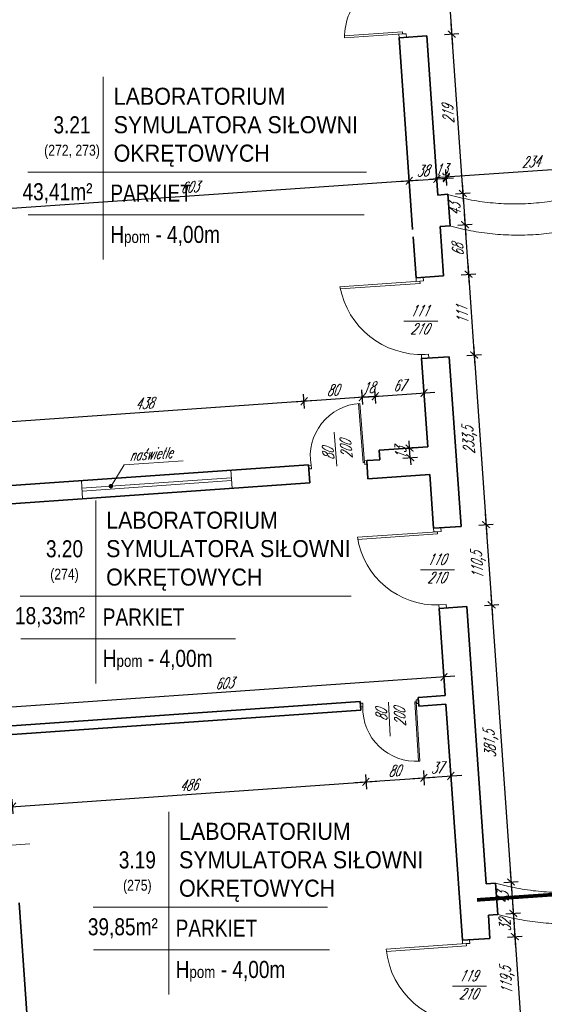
# Model space of a CAD drawing. Header units: millimetres. Extents: x 402 to 79005, y -7782 to 89952.
# Tile 30 of 256: x 22095 to 22815, y 14878 to 16229. Entities that reach past the tile are written whole.
import ezdxf

# ---------------------------------------------------------------- set-up
doc = ezdxf.new("R2010")
doc.units = ezdxf.units.MM
doc.header["$LTSCALE"] = 10
doc.linetypes.add('ACAD_ISO12W100', pattern=[21, 12, -3, 0, -3, 0, -3])
doc.linetypes.add('DASHED', pattern=[19.05, 12.7, -6.35])
doc.layers.get('0').update_dxf_attribs({"lineweight": 0})
doc.layers.get('Defpoints').update_dxf_attribs({"color": 253})
for name, color, linetype, lineweight in [('01 parter - ściany', 253, 'Continuous', 35), ('03-01_okna', 253, 'Continuous', 15), ('03_drzwi', 253, 'Continuous', 15), ('04-2_nad', 253, 'DASHED', 5), ('05-01_wymiary', 253, 'Continuous', 5), ('05-03_opis', 253, 'Continuous', 5)]:
    doc.layers.add(name, color=color, linetype=linetype, lineweight=lineweight)
doc.styles.add('ariel', font='ARIAL.TTF', dxfattribs={"width": 0.8})
doc.styles.add('ariel_wym', font='simplex.shx', dxfattribs={"width": 0.65, "oblique": 25})
doc.dimstyles.new('ariel 50', dxfattribs={"dimtxt": 15, "dimasz": 10, "dimexe": 10, "dimexo": 0, "dimgap": 5, "dimtad": 1, "dimdec": 1, "dimrnd": 0.5, "dimtxsty": 'ariel_wym', "dimblk": 'ARCHTICK', "dimcen": 2.5, "dimdle": 15, "dimazin": 0, "dimtfac": 1, "dimtdec": 1, "dimtix": 1, "dimtmove": 0, "dimatfit": 3, "dimldrblk": 'DOT', "dimfxl": 0, "dimarcsym": 0})
doc.dimstyles.new('ariel 50 wnętrze', dxfattribs={"dimtxt": 15, "dimasz": 10, "dimexe": 10, "dimexo": 0, "dimgap": 5, "dimtad": 1, "dimdec": 1, "dimrnd": 0.5, "dimtxsty": 'ariel_wym', "dimblk": 'ARCHTICK', "dimcen": 2.5, "dimdle": 15, "dimazin": 0, "dimtfac": 1, "dimtdec": 1, "dimtix": 1, "dimtmove": 0, "dimatfit": 3, "dimldrblk": 'DOT', "dimfxl": 0, "dimarcsym": 0})

# ---------------------------------------------------------------- blocks, each defined once
blk = doc.blocks.new('_ArchTick')
at = {"color": 0, "linetype": 'ByBlock', "const_width": 0.15}
blk.add_lwpolyline([(-0.5, -0.5), (0.5, 0.5)], dxfattribs=at)
blk = doc.blocks.new('*D3275')
at = {"layer": '05-01_wymiary', "color": 0, "lineweight": -2}
for p, q in [((21786.2, 14769.2), (21769.5, 15009.2)), ((21810.4, 14997), (21760.5, 14993.5)), ((21825.1, 14787), (21775.2, 14783.5))]:
    blk.add_line(p, q, dxfattribs=at)
at = {"layer": 'Defpoints', "color": 0, "lineweight": 0}
for p in [(22094.1, 15016.8), (21770.5, 14994.2), (22108.8, 14806.8)]:
    blk.add_point(p, dxfattribs=at)
at = {"layer": '05-01_wymiary', "color": 0, "lineweight": -2, "xscale": 10, "yscale": 10, "zscale": 10}
for p, rotation in [((21770.5, 14994.2), 94.0000000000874), ((21785.2, 14784.2), 274.0000000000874)]:
    blk.add_blockref('_ArchTick', p, dxfattribs=dict(at, rotation=rotation))
at = {"layer": '05-01_wymiary', "color": 0, "insert": (21764, 14888.2), "char_height": 15, "attachment_point": 5, "rotation": 94, "style": 'ariel_wym'}
blk.add_mtext('210,5', dxfattribs=at)
blk = doc.blocks.new('_Dot')
at = {"color": 0, "linetype": 'ByBlock', "lineweight": -2}
blk.add_line((-0.5, 0), (-1, 0), dxfattribs=at)
at = {"color": 0, "linetype": 'ByBlock', "const_width": 0.5}
blk.add_lwpolyline([(-0.25, 0, 1), (0.25, 0, 1)], format="xyb", close=True, dxfattribs=at)
blk = doc.blocks.new('*D3311')
at = {"layer": '05-01_wymiary', "color": 0, "lineweight": -2}
for p, q in [((21703.5, 15236.5), (21751.6, 14547.3)), ((21744.4, 15224.3), (21694.5, 15220.8)), ((21790.5, 14565), (21740.6, 14561.5))]:
    blk.add_line(p, q, dxfattribs=at)
at = {"layer": 'Defpoints', "color": 0, "lineweight": 0}
for p in [(22077.9, 15247.6), (22124, 14588.4), (21750.6, 14562.2)]:
    blk.add_point(p, dxfattribs=at)
at = {"layer": '05-01_wymiary', "color": 0, "lineweight": -2, "xscale": 10, "yscale": 10, "zscale": 10}
for p, rotation in [((21704.5, 15221.5), 94.00000000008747), ((21750.6, 14562.2), 274.0000000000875)]:
    blk.add_blockref('_ArchTick', p, dxfattribs=dict(at, rotation=rotation))
at = {"layer": '05-01_wymiary', "color": 0, "insert": (21715.1, 14891), "char_height": 15, "attachment_point": 5, "rotation": 94, "style": 'ariel_wym'}
blk.add_mtext('661', dxfattribs=at)
blk = doc.blocks.new('*D3316')
at = {"layer": '05-01_wymiary', "color": 0, "lineweight": -2}
for p, q in [((21752.5, 13818.9), (21443.2, 18240.8)), ((21484.2, 18228.6), (21434.3, 18225.1)), ((21791.3, 13836.7), (21741.4, 13833.2))]:
    blk.add_line(p, q, dxfattribs=at)
at = {"layer": 'Defpoints', "color": 0, "lineweight": 0}
for p in [(21816.7, 18251.8), (21444.3, 18225.8), (22198.6, 13865.1)]:
    blk.add_point(p, dxfattribs=at)
at = {"layer": '05-01_wymiary', "color": 0, "lineweight": -2, "xscale": 10, "yscale": 10, "zscale": 10}
for p, rotation in [((21444.3, 18225.8), 94.00000000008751), ((21751.4, 13833.9), 274.0000000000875)]:
    blk.add_blockref('_ArchTick', p, dxfattribs=dict(at, rotation=rotation))
at = {"layer": '05-01_wymiary', "color": 0, "insert": (21584, 16028.9), "char_height": 15, "attachment_point": 5, "rotation": 94, "style": 'ariel_wym'}
blk.add_mtext('4402,5', dxfattribs=at)
blk = doc.blocks.new('*D3349')
at = {"layer": '05-01_wymiary', "color": 0, "lineweight": -2}
for p, q in [((22676.5, 16367.9), (22688.6, 16194.6)), ((22667.6, 16352.3), (22687.5, 16353.7)), ((22677.6, 16208.8), (22697.5, 16210.2))]:
    blk.add_line(p, q, dxfattribs=at)
at = {"layer": 'Defpoints', "color": 0, "lineweight": 0}
for p in [(22643.4, 16350.6), (22653.4, 16207.1), (22687.6, 16209.5)]:
    blk.add_point(p, dxfattribs=at)
at = {"layer": '05-01_wymiary', "color": 0, "lineweight": -2, "xscale": 10, "yscale": 10, "zscale": 10}
for p, rotation in [((22677.5, 16353), 94.00000000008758), ((22687.6, 16209.5), 274.0000000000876)]:
    blk.add_blockref('_ArchTick', p, dxfattribs=dict(at, rotation=rotation))
at = {"layer": '05-01_wymiary', "color": 0, "insert": (22670.1, 16280.4), "char_height": 15, "attachment_point": 5, "rotation": 94, "style": 'ariel_wym'}
blk.add_mtext('144', dxfattribs=at)
blk = doc.blocks.new('*D3350')
at = {"layer": '05-01_wymiary', "color": 0, "lineweight": -2}
for p, q in [((22686.5, 16224.5), (22703.9, 15975.9)), ((22677.6, 16208.8), (22697.5, 16210.2)), ((22692.9, 15990.1), (22712.8, 15991.5))]:
    blk.add_line(p, q, dxfattribs=at)
at = {"layer": 'Defpoints', "color": 0, "lineweight": 0}
for p in [(22653.4, 16207.1), (22702.8, 15990.8), (22682.3, 15989.4)]:
    blk.add_point(p, dxfattribs=at)
at = {"layer": '05-01_wymiary', "color": 0, "lineweight": -2, "xscale": 10, "yscale": 10, "zscale": 10}
for p, rotation in [((22687.6, 16209.5), 94.00000000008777), ((22702.8, 15990.8), 274.0000000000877)]:
    blk.add_blockref('_ArchTick', p, dxfattribs=dict(at, rotation=rotation))
at = {"layer": '05-01_wymiary', "color": 0, "insert": (22682.7, 16099.3), "char_height": 15, "attachment_point": 5, "rotation": 94, "style": 'ariel_wym'}
blk.add_mtext('219', dxfattribs=at)
blk = doc.blocks.new('*D3351')
at = {"layer": '05-01_wymiary', "color": 0, "lineweight": -2}
for p, q in [((22701.8, 16005.8), (22706.9, 15932.9)), ((22692.9, 15990.1), (22712.8, 15991.5)), ((22695.9, 15947.2), (22715.8, 15948.6))]:
    blk.add_line(p, q, dxfattribs=at)
at = {"layer": 'Defpoints', "color": 0, "lineweight": 0}
for p in [(22682.3, 15989.4), (22685.2, 15946.4), (22705.9, 15947.9)]:
    blk.add_point(p, dxfattribs=at)
at = {"layer": '05-01_wymiary', "color": 0, "lineweight": -2, "xscale": 10, "yscale": 10, "zscale": 10}
for p, rotation in [((22702.8, 15990.8), 94.00000000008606), ((22705.9, 15947.9), 274.0000000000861)]:
    blk.add_blockref('_ArchTick', p, dxfattribs=dict(at, rotation=rotation))
at = {"layer": '05-01_wymiary', "color": 0, "insert": (22691.9, 15968.5), "char_height": 15, "attachment_point": 5, "rotation": 94, "style": 'ariel_wym'}
blk.add_mtext('43', dxfattribs=at)
blk = doc.blocks.new('*D3352')
at = {"layer": '05-01_wymiary', "color": 0, "lineweight": -2}
for p, q in [((22704.8, 15962.8), (22711.7, 15865.1)), ((22695.9, 15947.2), (22715.8, 15948.6)), ((22700.6, 15879.3), (22720.6, 15880.7))]:
    blk.add_line(p, q, dxfattribs=at)
at = {"layer": 'Defpoints', "color": 0, "lineweight": 0}
for p in [(22685.2, 15946.4), (22676.4, 15877.6), (22710.6, 15880)]:
    blk.add_point(p, dxfattribs=at)
at = {"layer": '05-01_wymiary', "color": 0, "lineweight": -2, "xscale": 10, "yscale": 10, "zscale": 10}
for p, rotation in [((22705.9, 15947.9), 94.00000000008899), ((22710.6, 15880), 274.000000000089)]:
    blk.add_blockref('_ArchTick', p, dxfattribs=dict(at, rotation=rotation))
at = {"layer": '05-01_wymiary', "color": 0, "insert": (22695.8, 15913.1), "char_height": 15, "attachment_point": 5, "rotation": 94, "style": 'ariel_wym'}
blk.add_mtext('68', dxfattribs=at)
blk = doc.blocks.new('*D3353')
at = {"layer": '05-01_wymiary', "color": 0, "lineweight": -2}
for p, q in [((22709.6, 15895), (22719.4, 15754.1)), ((22700.6, 15879.3), (22720.6, 15880.7)), ((22708.4, 15768.4), (22728.3, 15769.8))]:
    blk.add_line(p, q, dxfattribs=at)
at = {"layer": 'Defpoints', "color": 0, "lineweight": 0}
for p in [(22676.4, 15877.6), (22684.2, 15766.7), (22718.4, 15769.1)]:
    blk.add_point(p, dxfattribs=at)
at = {"layer": '05-01_wymiary', "color": 0, "lineweight": -2, "xscale": 10, "yscale": 10, "zscale": 10}
for p, rotation in [((22710.6, 15880), 94.00000000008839), ((22718.4, 15769.1), 274.0000000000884)]:
    blk.add_blockref('_ArchTick', p, dxfattribs=dict(at, rotation=rotation))
at = {"layer": '05-01_wymiary', "color": 0, "insert": (22702, 15823.7), "char_height": 15, "attachment_point": 5, "rotation": 94, "style": 'ariel_wym'}
blk.add_mtext('111', dxfattribs=at)
blk = doc.blocks.new('*D3354')
at = {"layer": '05-01_wymiary', "color": 0, "lineweight": -2}
for p, q in [((22717.3, 15784.1), (22735.7, 15521.2)), ((22708.4, 15768.4), (22728.3, 15769.8)), ((22724.7, 15535.5), (22744.6, 15536.9))]:
    blk.add_line(p, q, dxfattribs=at)
at = {"layer": 'Defpoints', "color": 0, "lineweight": 0}
for p in [(22684.2, 15766.7), (22700.5, 15533.8), (22734.6, 15536.2)]:
    blk.add_point(p, dxfattribs=at)
at = {"layer": '05-01_wymiary', "color": 0, "lineweight": -2, "xscale": 10, "yscale": 10, "zscale": 10}
for p, rotation in [((22718.4, 15769.1), 94.00000000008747), ((22734.6, 15536.2), 274.0000000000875)]:
    blk.add_blockref('_ArchTick', p, dxfattribs=dict(at, rotation=rotation))
at = {"layer": '05-01_wymiary', "color": 0, "insert": (22712.6, 15651.7), "char_height": 15, "attachment_point": 5, "rotation": 94, "style": 'ariel_wym'}
blk.add_mtext('233,5', dxfattribs=at)
blk = doc.blocks.new('*D3355')
at = {"layer": '05-01_wymiary', "color": 0, "lineweight": -2}
for p, q in [((22733.6, 15551.1), (22743.4, 15411.1)), ((22724.7, 15535.5), (22744.6, 15536.9)), ((22732.4, 15425.3), (22752.3, 15426.7))]:
    blk.add_line(p, q, dxfattribs=at)
at = {"layer": 'Defpoints', "color": 0, "lineweight": 0}
for p in [(22700.5, 15533.8), (22708.2, 15423.6), (22742.3, 15426)]:
    blk.add_point(p, dxfattribs=at)
at = {"layer": '05-01_wymiary', "color": 0, "lineweight": -2, "xscale": 10, "yscale": 10, "zscale": 10}
for p, rotation in [((22734.6, 15536.2), 94.00000000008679), ((22742.3, 15426), 274.0000000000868)]:
    blk.add_blockref('_ArchTick', p, dxfattribs=dict(at, rotation=rotation))
at = {"layer": '05-01_wymiary', "color": 0, "insert": (22724.6, 15480.1), "char_height": 15, "attachment_point": 5, "rotation": 94, "style": 'ariel_wym'}
blk.add_mtext('110,5', dxfattribs=at)
blk = doc.blocks.new('*D3356')
at = {"layer": '05-01_wymiary', "color": 0, "lineweight": -2}
for p, q in [((22741.3, 15441), (22770, 15030.6)), ((22732.4, 15425.3), (22752.3, 15426.7)), ((22759, 15044.9), (22778.9, 15046.3))]:
    blk.add_line(p, q, dxfattribs=at)
at = {"layer": 'Defpoints', "color": 0, "lineweight": 0}
for p in [(22708.2, 15423.6), (22747.8, 15044.1), (22768.9, 15045.6)]:
    blk.add_point(p, dxfattribs=at)
at = {"layer": '05-01_wymiary', "color": 0, "lineweight": -2, "xscale": 10, "yscale": 10, "zscale": 10}
for p, rotation in [((22742.3, 15426), 94.00000000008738), ((22768.9, 15045.6), 274.0000000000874)]:
    blk.add_blockref('_ArchTick', p, dxfattribs=dict(at, rotation=rotation))
at = {"layer": '05-01_wymiary', "color": 0, "insert": (22741.8, 15234.8), "char_height": 15, "attachment_point": 5, "rotation": 94, "style": 'ariel_wym'}
blk.add_mtext('381,5', dxfattribs=at)
blk = doc.blocks.new('*D3357')
at = {"layer": '05-01_wymiary', "color": 0, "lineweight": -2}
for p, q in [((22767.9, 15060.5), (22773, 14987.6)), ((22759, 15044.9), (22778.9, 15046.3)), ((22762, 15001.9), (22781.9, 15003.3))]:
    blk.add_line(p, q, dxfattribs=at)
at = {"layer": 'Defpoints', "color": 0, "lineweight": 0}
for p in [(22747.8, 15044.1), (22750.8, 15001.1), (22772, 15002.6)]:
    blk.add_point(p, dxfattribs=at)
at = {"layer": '05-01_wymiary', "color": 0, "lineweight": -2, "xscale": 10, "yscale": 10, "zscale": 10}
for p, rotation in [((22768.9, 15045.6), 94.00000000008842), ((22772, 15002.6), 274.0000000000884)]:
    blk.add_blockref('_ArchTick', p, dxfattribs=dict(at, rotation=rotation))
at = {"layer": '05-01_wymiary', "color": 0, "insert": (22758, 15023.2), "char_height": 15, "attachment_point": 5, "rotation": 94, "style": 'ariel_wym'}
blk.add_mtext('43', dxfattribs=at)
blk = doc.blocks.new('*D3358')
at = {"layer": '05-01_wymiary', "color": 0, "lineweight": -2}
for p, q in [((22770.9, 15017.5), (22775.2, 14955.7)), ((22762, 15001.9), (22781.9, 15003.3)), ((22764.2, 14969.9), (22784.2, 14971.3))]:
    blk.add_line(p, q, dxfattribs=at)
at = {"layer": 'Defpoints', "color": 0, "lineweight": 0}
for p in [(22750.8, 15001.1), (22740, 14968.2), (22774.2, 14970.6)]:
    blk.add_point(p, dxfattribs=at)
at = {"layer": '05-01_wymiary', "color": 0, "lineweight": -2, "xscale": 10, "yscale": 10, "zscale": 10}
for p, rotation in [((22772, 15002.6), 94.0000000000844), ((22774.2, 14970.6), 274.0000000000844)]:
    blk.add_blockref('_ArchTick', p, dxfattribs=dict(at, rotation=rotation))
at = {"layer": '05-01_wymiary', "color": 0, "insert": (22760.6, 14985.7), "char_height": 15, "attachment_point": 5, "rotation": 94, "style": 'ariel_wym'}
blk.add_mtext('32', dxfattribs=at)
blk = doc.blocks.new('*D3359')
at = {"layer": '05-01_wymiary', "color": 0, "lineweight": -2}
for p, q in [((22773.1, 14985.6), (22783.6, 14836.5)), ((22764.2, 14969.9), (22784.2, 14971.3)), ((22772.5, 14850.7), (22792.5, 14852.1))]:
    blk.add_line(p, q, dxfattribs=at)
at = {"layer": 'Defpoints', "color": 0, "lineweight": 0}
for p in [(22740, 14968.2), (22748.4, 14849), (22782.5, 14851.4)]:
    blk.add_point(p, dxfattribs=at)
at = {"layer": '05-01_wymiary', "color": 0, "lineweight": -2, "xscale": 10, "yscale": 10, "zscale": 10}
for p, rotation in [((22774.2, 14970.6), 94.00000000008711), ((22782.5, 14851.4), 274.0000000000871)]:
    blk.add_blockref('_ArchTick', p, dxfattribs=dict(at, rotation=rotation))
at = {"layer": '05-01_wymiary', "color": 0, "insert": (22764.5, 14910.1), "char_height": 15, "attachment_point": 5, "rotation": 94, "style": 'ariel_wym'}
blk.add_mtext('119,5', dxfattribs=at)
blk = doc.blocks.new('*D3361')
at = {"layer": '05-01_wymiary', "color": 0, "lineweight": -2}
for p, q in [((22583.4, 15702.4), (22582, 15722.3)), ((22650.3, 15707.1), (22648.9, 15727)), ((22567.8, 15711.3), (22664.5, 15718.1))]:
    blk.add_line(p, q, dxfattribs=at)
at = {"layer": 'Defpoints', "color": 0, "lineweight": 0}
for p in [(22649.6, 15717), (22654.8, 15642.9), (22588.8, 15625.3)]:
    blk.add_point(p, dxfattribs=at)
at = {"layer": '05-01_wymiary', "color": 0, "lineweight": -2, "xscale": 10, "yscale": 10, "zscale": 10}
for p, rotation in [((22649.6, 15717), 3.999999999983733), ((22582.7, 15712.4), 183.9999999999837)]:
    blk.add_blockref('_ArchTick', p, dxfattribs=dict(at, rotation=rotation))
at = {"layer": '05-01_wymiary', "color": 0, "insert": (22615.3, 15727.2), "char_height": 15, "attachment_point": 5, "rotation": 4, "style": 'ariel_wym'}
blk.add_mtext('67', dxfattribs=at)
blk = doc.blocks.new('*D3362')
at = {"layer": '05-01_wymiary', "color": 0, "lineweight": -2}
for p, q in [((22639.6, 15641.9), (22619.7, 15640.5)), ((22629.7, 15641.2), (22629, 15651.2)), ((22630.6, 15628.2), (22629.7, 15641.2)), ((22620.6, 15627.5), (22640.6, 15628.9)), ((22630.6, 15628.2), (22631.3, 15618.2))]:
    blk.add_line(p, q, dxfattribs=at)
at = {"layer": 'Defpoints', "color": 0, "lineweight": 0}
for p in [(22629.7, 15641.2), (22654.8, 15642.9), (22611.4, 15626.9)]:
    blk.add_point(p, dxfattribs=at)
at = {"layer": '05-01_wymiary', "color": 0, "lineweight": -2, "xscale": 10, "yscale": 10, "zscale": 10}
for p, rotation in [((22629.7, 15641.2), 274.0000000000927), ((22630.6, 15628.2), 94.00000000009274)]:
    blk.add_blockref('_ArchTick', p, dxfattribs=dict(at, rotation=rotation))
at = {"layer": '05-01_wymiary', "color": 0, "insert": (22617.7, 15633.8), "char_height": 15, "attachment_point": 5, "rotation": 94, "style": 'ariel_wym'}
blk.add_mtext('13', dxfattribs=at)
blk = doc.blocks.new('*D3363')
at = {"layer": '05-01_wymiary', "color": 0, "lineweight": -2}
for p, q in [((22667.8, 16000.8), (22666.4, 16020.7)), ((22680.9, 16001.7), (22679.5, 16021.6)), ((22667.1, 16010.8), (22657.2, 16010.1)), ((22667.1, 16010.8), (22680.2, 16011.7)), ((22680.2, 16011.7), (22690.2, 16012.4))]:
    blk.add_line(p, q, dxfattribs=at)
at = {"layer": 'Defpoints', "color": 0, "lineweight": 0}
for p in [(22680.2, 16011.7), (22668.7, 15988.7), (22681.8, 15989.3)]:
    blk.add_point(p, dxfattribs=at)
at = {"layer": '05-01_wymiary', "color": 0, "lineweight": -2, "xscale": 10, "yscale": 10, "zscale": 10}
for p, rotation in [((22680.2, 16011.7), 183.9999999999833), ((22667.1, 16010.8), 3.999999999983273)]:
    blk.add_blockref('_ArchTick', p, dxfattribs=dict(at, rotation=rotation))
at = {"layer": '05-01_wymiary', "color": 0, "insert": (22672.8, 16023.7), "char_height": 15, "attachment_point": 5, "rotation": 4, "style": 'ariel_wym'}
blk.add_mtext('13', dxfattribs=at)
blk = doc.blocks.new('*D3364')
at = {"layer": '05-01_wymiary', "color": 0, "lineweight": -2}
for p, q in [((22665.1, 16012.6), (22928.4, 16031)), ((22914.1, 16020), (22912.7, 16040)), ((22680.8, 16003.7), (22679.4, 16023.6))]:
    blk.add_line(p, q, dxfattribs=at)
at = {"layer": 'Defpoints', "color": 0, "lineweight": 0}
for p in [(22913.4, 16030), (22914.9, 16007.9), (22681.8, 15989.3)]:
    blk.add_point(p, dxfattribs=at)
at = {"layer": '05-01_wymiary', "color": 0, "lineweight": -2, "xscale": 10, "yscale": 10, "zscale": 10}
for p, rotation in [((22913.4, 16030), 3.999999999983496), ((22680.1, 16013.7), 183.9999999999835)]:
    blk.add_blockref('_ArchTick', p, dxfattribs=dict(at, rotation=rotation))
at = {"layer": '05-01_wymiary', "color": 0, "insert": (22795.9, 16034.3), "char_height": 15, "attachment_point": 5, "rotation": 4, "style": 'ariel_wym'}
blk.add_mtext('234', dxfattribs=at)
blk = doc.blocks.new('*D2605')
at = {"layer": '05-01_wymiary', "color": 0, "lineweight": -2}
for p, q in [((22691.8, 15328.1), (22060.4, 15283.9)), ((22677.5, 15317), (22676.2, 15337)), ((22076, 15275), (22074.6, 15294.9))]:
    blk.add_line(p, q, dxfattribs=at)
at = {"layer": 'Defpoints', "color": 0, "lineweight": 0}
for p in [(22678.6, 15301.7), (22075.3, 15285), (22077.1, 15259.6)]:
    blk.add_point(p, dxfattribs=at)
at = {"layer": '05-01_wymiary', "color": 0, "lineweight": -2, "xscale": 10, "yscale": 10, "zscale": 10}
for p, rotation in [((22676.9, 15327), 3.999999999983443), ((22075.3, 15285), 183.9999999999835)]:
    blk.add_blockref('_ArchTick', p, dxfattribs=dict(at, rotation=rotation))
at = {"layer": '05-01_wymiary', "color": 0, "insert": (22375.2, 15318.5), "char_height": 15, "attachment_point": 5, "rotation": 4, "style": 'ariel_wym'}
blk.add_mtext('603', dxfattribs=at)
blk = doc.blocks.new('*D2606')
at = {"layer": '05-01_wymiary', "color": 0, "lineweight": -2}
for p, q in [((22629.9, 15998.1), (22628.5, 16018.1)), ((22644.2, 16009.1), (22012.7, 15965)), ((22028.4, 15956.1), (22027, 15976))]:
    blk.add_line(p, q, dxfattribs=at)
at = {"layer": 'Defpoints', "color": 0, "lineweight": 0}
for p in [(22027.7, 15966), (22633.9, 15941.2), (22032.4, 15899.2)]:
    blk.add_point(p, dxfattribs=at)
at = {"layer": '05-01_wymiary', "color": 0, "lineweight": -2, "xscale": 10, "yscale": 10, "zscale": 10}
for p, rotation in [((22629.2, 16008.1), 3.999999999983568), ((22027.7, 15966), 183.9999999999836)]:
    blk.add_blockref('_ArchTick', p, dxfattribs=dict(at, rotation=rotation))
at = {"layer": '05-01_wymiary', "color": 0, "insert": (22327.6, 15999.5), "char_height": 15, "attachment_point": 5, "rotation": 4, "style": 'ariel_wym'}
blk.add_mtext('603', dxfattribs=at)
blk = doc.blocks.new('*D2607')
at = {"layer": '05-01_wymiary', "color": 0, "lineweight": -2}
for p, q in [((22629.9, 15998.1), (22628.5, 16018.1)), ((22667.8, 16000.8), (22666.4, 16020.7)), ((22614.3, 16007.1), (22682.1, 16011.8))]:
    blk.add_line(p, q, dxfattribs=at)
at = {"layer": 'Defpoints', "color": 0, "lineweight": 0}
for p in [(22667.1, 16010.8), (22668.7, 15988.7), (22633.9, 15941.2)]:
    blk.add_point(p, dxfattribs=at)
at = {"layer": '05-01_wymiary', "color": 0, "lineweight": -2, "xscale": 10, "yscale": 10, "zscale": 10}
for p, rotation in [((22629.2, 16008.1), 183.9999999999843), ((22667.1, 16010.8), 3.999999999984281)]:
    blk.add_blockref('_ArchTick', p, dxfattribs=dict(at, rotation=rotation))
at = {"layer": '05-01_wymiary', "color": 0, "insert": (22647.3, 16021.9), "char_height": 15, "attachment_point": 5, "rotation": 4, "style": 'ariel_wym'}
blk.add_mtext('38', dxfattribs=at)
blk = doc.blocks.new('*D3073')
at = {"layer": '05-01_wymiary', "color": 0, "lineweight": -2}
for p, q in [((22565.5, 15701.1), (22564.1, 15721.1)), ((22579.8, 15712.2), (22470, 15704.5)), ((22485.7, 15695.6), (22484.3, 15715.5))]:
    blk.add_line(p, q, dxfattribs=at)
at = {"layer": 'Defpoints', "color": 0, "lineweight": 0}
for p in [(22485, 15705.5), (22491.1, 15618.5), (22570.9, 15624.1)]:
    blk.add_point(p, dxfattribs=at)
at = {"layer": '05-01_wymiary', "color": 0, "lineweight": -2, "xscale": 10, "yscale": 10, "zscale": 10}
for p, rotation in [((22485, 15705.5), 184.000000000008), ((22564.8, 15711.1), 4.000000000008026)]:
    blk.add_blockref('_ArchTick', p, dxfattribs=dict(at, rotation=rotation))
at = {"layer": '05-01_wymiary', "color": 0, "insert": (22524, 15720.8), "char_height": 15, "attachment_point": 5, "rotation": 4, "style": 'ariel_wym'}
blk.add_mtext('80', dxfattribs=at)
blk = doc.blocks.new('*D3074')
at = {"layer": '05-01_wymiary', "color": 0, "lineweight": -2}
for p, q in [((22564.8, 15711.1), (22564.1, 15721.1)), ((22582.7, 15712.4), (22582, 15722.3)), ((22564.8, 15711.1), (22554.8, 15710.4)), ((22564.8, 15711.1), (22582.7, 15712.4)), ((22582.7, 15712.4), (22592.7, 15713.1))]:
    blk.add_line(p, q, dxfattribs=at)
at = {"layer": 'Defpoints', "color": 0, "lineweight": 0}
for p in [(22564.8, 15711.1), (22582.7, 15712.4), (22582.7, 15712.4)]:
    blk.add_point(p, dxfattribs=at)
at = {"layer": '05-01_wymiary', "color": 0, "lineweight": -2, "xscale": 10, "yscale": 10, "zscale": 10}
for p, rotation in [((22564.8, 15711.1), 3.999999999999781), ((22582.7, 15712.4), 183.9999999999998)]:
    blk.add_blockref('_ArchTick', p, dxfattribs=dict(at, rotation=rotation))
at = {"layer": '05-01_wymiary', "color": 0, "insert": (22572.9, 15724.2), "char_height": 15, "attachment_point": 5, "rotation": 4, "style": 'ariel_wym'}
blk.add_mtext('18', dxfattribs=at)
blk = doc.blocks.new('*D3075')
at = {"layer": '05-01_wymiary', "color": 0, "lineweight": -2}
for p, q in [((22500, 15706.6), (22033.1, 15673.9)), ((22485.7, 15695.6), (22484.3, 15715.5)), ((22048.7, 15665), (22047.3, 15685))]:
    blk.add_line(p, q, dxfattribs=at)
at = {"layer": 'Defpoints', "color": 0, "lineweight": 0}
for p in [(22048, 15675), (22491.1, 15618.5), (22054.1, 15587.9)]:
    blk.add_point(p, dxfattribs=at)
at = {"layer": '05-01_wymiary', "color": 0, "lineweight": -2, "xscale": 10, "yscale": 10, "zscale": 10}
for p, rotation in [((22485, 15705.5), 4.00000000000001), ((22048, 15675), 184)]:
    blk.add_blockref('_ArchTick', p, dxfattribs=dict(at, rotation=rotation))
at = {"layer": '05-01_wymiary', "color": 0, "insert": (22265.6, 15702.7), "char_height": 15, "attachment_point": 5, "rotation": 4, "style": 'ariel_wym'}
blk.add_mtext('438', dxfattribs=at)
blk = doc.blocks.new('*D3076')
at = {"layer": '05-01_wymiary', "color": 0, "lineweight": -2}
for p, q in [((22569, 15193), (22570.4, 15173.1)), ((22069.9, 15148.1), (22584.6, 15184.1)), ((22084.1, 15159.1), (22085.5, 15139.2))]:
    blk.add_line(p, q, dxfattribs=at)
at = {"layer": 'Defpoints', "color": 0, "lineweight": 0}
for p in [(22564.4, 15258.2), (22079.6, 15224.3), (22569.7, 15183)]:
    blk.add_point(p, dxfattribs=at)
at = {"layer": '05-01_wymiary', "color": 0, "lineweight": -2, "xscale": 10, "yscale": 10, "zscale": 10}
for p, rotation in [((22569.7, 15183), 3.999999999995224), ((22084.8, 15149.1), 183.9999999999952)]:
    blk.add_blockref('_ArchTick', p, dxfattribs=dict(at, rotation=rotation))
at = {"layer": '05-01_wymiary', "color": 0, "insert": (22326.4, 15178.6), "char_height": 15, "attachment_point": 5, "rotation": 4, "style": 'ariel_wym'}
blk.add_mtext('486', dxfattribs=at)
blk = doc.blocks.new('*D3077')
at = {"layer": '05-01_wymiary', "color": 0, "lineweight": -2}
for p, q in [((22569, 15193), (22570.4, 15173.1)), ((22648.6, 15198.6), (22649.9, 15178.6)), ((22554.7, 15182), (22664.2, 15189.7))]:
    blk.add_line(p, q, dxfattribs=at)
at = {"layer": 'Defpoints', "color": 0, "lineweight": 0}
for p in [(22644, 15263.8), (22564.4, 15258.2), (22649.3, 15188.6)]:
    blk.add_point(p, dxfattribs=at)
at = {"layer": '05-01_wymiary', "color": 0, "lineweight": -2, "xscale": 10, "yscale": 10, "zscale": 10}
for p, rotation in [((22649.3, 15188.6), 4.000000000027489), ((22569.7, 15183), 184.0000000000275)]:
    blk.add_blockref('_ArchTick', p, dxfattribs=dict(at, rotation=rotation))
at = {"layer": '05-01_wymiary', "color": 0, "insert": (22608.6, 15198.3), "char_height": 15, "attachment_point": 5, "rotation": 4, "style": 'ariel_wym'}
blk.add_mtext('80', dxfattribs=at)
blk = doc.blocks.new('*D3078')
at = {"layer": '05-01_wymiary', "color": 0, "lineweight": -2}
for p, q in [((22648.6, 15198.6), (22649.9, 15178.6)), ((22685.6, 15201.2), (22687, 15181.2)), ((22634.3, 15187.6), (22701.3, 15192.3))]:
    blk.add_line(p, q, dxfattribs=at)
at = {"layer": 'Defpoints', "color": 0, "lineweight": 0}
for p in [(22644, 15263.8), (22681.1, 15266.4), (22686.3, 15191.2)]:
    blk.add_point(p, dxfattribs=at)
at = {"layer": '05-01_wymiary', "color": 0, "lineweight": -2, "xscale": 10, "yscale": 10, "zscale": 10}
for p, rotation in [((22649.3, 15188.6), 184.0000000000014), ((22686.3, 15191.2), 4.000000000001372)]:
    blk.add_blockref('_ArchTick', p, dxfattribs=dict(at, rotation=rotation))
at = {"layer": '05-01_wymiary', "color": 0, "insert": (22666.9, 15202.4), "char_height": 15, "attachment_point": 5, "rotation": 4, "style": 'ariel_wym'}
blk.add_mtext('37', dxfattribs=at)

msp = doc.modelspace()

# ---------------------------------------------------------------- hatches: boundary and pattern name
at = {"layer": '03_drzwi'}
msp.add_hatch(color=256, dxfattribs=at).paths.add_polyline_path([(22223.012, 15589.009, 1), (22216.748, 15589.009, 1)])

# ---------------------------------------------------------------- linework, layer by layer
at = {"layer": '01 parter - ściany'}
for p, q in [((22653.4, 16207.128), (22615.492, 16204.477)), ((22668.676, 15988.663), (22653.4, 16207.128)), ((22633.901, 15941.22), (22615.492, 16204.477)), ((22668.676, 15988.663), (22682.268, 15989.613)), ((22682.268, 15989.613), (22685.289, 15946.419)), ((22685.289, 15946.419), (22671.697, 15945.468)), ((22676.44, 15877.634), (22671.697, 15945.468)), ((22638.533, 15874.983), (22634.599, 15931.244)), ((22676.44, 15877.634), (22638.533, 15874.983)), ((22684.197, 15766.705), (22646.29, 15764.054)), ((22654.758, 15642.948), (22646.29, 15764.054)), ((22700.485, 15533.773), (22684.197, 15766.705)), ((22587.921, 15638.275), (22654.758, 15642.948)), ((22570.884, 15624.052), (22588.828, 15625.306)), ((22587.921, 15638.275), (22588.828, 15625.306)), ((22054.134, 15587.917), (22491.079, 15618.471)), ((22491.079, 15618.471), (22492.823, 15593.532)), ((22570.884, 15624.052), (22572.628, 15599.113)), ((22572.628, 15599.113), (22657.409, 15605.041)), ((22662.578, 15531.123), (22657.409, 15605.041)), ((22055.878, 15562.978), (22492.823, 15593.532)), ((22700.485, 15533.773), (22662.578, 15531.123)), ((22708.186, 15423.642), (22670.279, 15420.992)), ((22734.792, 15043.171), (22708.186, 15423.642)), ((22678.623, 15301.663), (22670.279, 15420.992)), ((22641.53, 15299.069), (22678.623, 15301.663)), ((22077.092, 15259.6), (22561.958, 15293.505)), ((22561.958, 15293.505), (22562.795, 15281.534)), ((22641.53, 15299.069), (22642.367, 15287.099)), ((22642.367, 15287.099), (22679.46, 15289.692)), ((22702.124, 14965.588), (22679.46, 15289.692)), ((22077.929, 15247.629), (22562.795, 15281.534)), ((22734.792, 15043.171), (22747.76, 15044.078)), ((22747.76, 15044.078), (22750.766, 15001.083)), ((22108.753, 14806.825), (22094.069, 15016.813)), ((22750.766, 15001.083), (22737.798, 15000.176)), ((22740.031, 14968.239), (22737.798, 15000.176)), ((22740.031, 14968.239), (22702.124, 14965.588))]:
    msp.add_line(p, q, dxfattribs=at)
at = {"layer": '03-01_okna', "linetype": 'Continuous', "lineweight": 0}
for p, q in [((22180.089, 15586.199), (22385.104, 15600.535)), ((22384.371, 15611.009), (22386.115, 15586.07)), ((22179.356, 15596.673), (22181.1, 15571.734)), ((22180.368, 15582.209), (22385.383, 15596.545))]:
    msp.add_line(p, q, dxfattribs=at)
at = {"layer": '03_drzwi'}
for p, q in [((22619.922, 16212.807), (22540.051, 16207.221)), ((22620.131, 16209.814), (22540.326, 16204.233)), ((22625.119, 16210.163), (22615.144, 16209.465)), ((22615.144, 16209.465), (22615.492, 16204.477)), ((22619.922, 16212.807), (22620.131, 16209.814)), ((22620.131, 16209.814), (22625.119, 16210.163)), ((22625.119, 16210.163), (22625.468, 16205.175)), ((22643.869, 15870.344), (22534.137, 15862.671)), ((22638.882, 15869.995), (22638.533, 15874.983)), ((22648.857, 15870.693), (22638.882, 15869.995)), ((22643.869, 15870.344), (22648.857, 15870.693)), ((22644.079, 15867.351), (22643.869, 15870.344)), ((22648.857, 15870.693), (22648.508, 15875.681)), ((22644.079, 15867.351), (22534.347, 15859.678)), ((22621.603, 15815.351), (22668.251, 15815.351)), ((22655.885, 15770.188), (22645.91, 15769.49)), ((22645.91, 15769.49), (22646.258, 15764.503)), ((22650.897, 15769.839), (22655.885, 15770.188)), ((22655.885, 15770.188), (22656.234, 15765.2)), ((22566.208, 15621.187), (22559.519, 15702.379)), ((22568.065, 15621.348), (22561.376, 15702.54)), ((22530.003, 15616.499), (22526.194, 15662.99)), ((22220.272, 15589.009), (22238.079, 15618.073)), ((22238.079, 15618.073), (22318.937, 15623.89)), ((22491.512, 15617.549), (22494.499, 15617.829)), ((22491.98, 15612.571), (22494.967, 15612.851)), ((22494.967, 15612.851), (22494.499, 15617.829)), ((22568.065, 15621.348), (22566.208, 15621.195)), ((22570.884, 15624.052), (22567.86, 15623.84)), ((22568.271, 15618.857), (22567.86, 15623.84)), ((22571.233, 15619.064), (22568.271, 15618.857)), ((22662.927, 15526.135), (22662.578, 15531.123)), ((22672.902, 15526.832), (22672.554, 15531.82)), ((22667.914, 15526.484), (22558.182, 15518.81)), ((22668.124, 15523.491), (22558.392, 15515.818)), ((22672.902, 15526.832), (22662.927, 15526.135)), ((22667.914, 15526.484), (22672.902, 15526.832)), ((22668.124, 15523.491), (22667.914, 15526.484)), ((22644.859, 15473.906), (22691.506, 15473.906)), ((22679.906, 15426.677), (22669.93, 15425.979)), ((22669.93, 15425.979), (22670.279, 15420.992)), ((22679.906, 15426.677), (22680.255, 15421.689)), ((22562.38, 15291.095), (22565.377, 15291.233)), ((22565.377, 15291.233), (22565.607, 15286.239)), ((22600.581, 15292.497), (22603.279, 15245.928)), ((22637.086, 15292.894), (22641.761, 15211.561)), ((22638.947, 15292.992), (22637.087, 15292.885)), ((22641.766, 15295.695), (22638.804, 15295.488)), ((22638.804, 15295.488), (22639.091, 15290.496)), ((22638.947, 15292.992), (22643.623, 15211.659)), ((22642.115, 15290.708), (22639.091, 15290.496)), ((22562.61, 15286.101), (22565.607, 15286.239)), ((22702.473, 14960.6), (22702.124, 14965.588)), ((22712.448, 14961.298), (22712.1, 14966.286)), ((22707.461, 14960.949), (22597.728, 14953.276)), ((22707.67, 14957.956), (22597.938, 14950.283)), ((22712.448, 14961.298), (22702.473, 14960.6)), ((22707.461, 14960.949), (22712.448, 14961.298)), ((22707.67, 14957.956), (22707.461, 14960.949)), ((22688.531, 14902.477), (22735.178, 14902.477))]:
    msp.add_line(p, q, dxfattribs=at)
for centre, radius, start, end in [((22626.807, 16204.263), 86.481, 87.971669, 180.019691), ((22645.932, 15883.438), 113.707, 190.523527, 272.502696), ((22566.044, 15630.101), 72.59, 93.687233, 189.73265), ((22666.445, 15535.459), 109.535, 188.742355, 271.823531), ((22638.164, 15284.044), 72.59, 178.26735, 274.312767), ((22709.744, 14964.129), 112.54, 185.533916, 272.727112)]:
    msp.add_arc(centre, radius, start, end, dxfattribs=at)
at = {"layer": '04-2_nad', "ltscale": 2}
for centre, radius, start, end in [((22774.073, 16307.147), 330.754, 253.772857, 295.206534), ((22778.658, 16279.474), 345.918, 254.230889, 293.769111), ((22841.767, 15376.977), 345.918, 254.230889, 293.769111), ((22844.774, 15333.982), 345.918, 254.230889, 293.769111)]:
    msp.add_arc(centre, radius, start, end, dxfattribs=at)
at = {"layer": '05-03_opis'}
for p, q in [((22209.493, 16151.043), (22209.493, 15900.152)), ((22105.745, 16019.92), (22570.725, 16019.92)), ((22106.525, 15961.563), (22567.246, 15961.563)), ((22199.17, 15569.103), (22199.17, 15318.211)), ((22095.423, 15437.98), (22549.73, 15437.98)), ((22096.202, 15379.623), (22390.776, 15379.623)), ((22299.147, 15141.997), (22299.147, 14891.106)), ((22195.399, 15010.874), (22517.078, 15010.874)), ((22196.178, 14952.517), (22519.957, 14952.517))]:
    msp.add_line(p, q, dxfattribs=at)
at = {"layer": '05-03_opis', "lineweight": 0}
msp.add_line((22108.824, 15098.04), (21933.235, 15085.761), dxfattribs=at)
at = {"layer": '05-03_opis', "linetype": 'ACAD_ISO12W100', "ltscale": 5, "const_width": 5}
msp.add_lwpolyline([(22722.274, 15021.031), (23013.296, 15041.266)], dxfattribs=at)

# ---------------------------------------------------------------- texts
at = {"layer": '03_drzwi', "char_height": 15, "width": 160.59049, "attachment_point": 7, "style": 'ariel_wym'}
for s, insert in [('111\\P210', (22630.54, 15797.475)), ('110\\P210', (22653.795, 15456.03)), ('119\\P210', (22697.467, 14884.601))]:
    msp.add_mtext(s, dxfattribs=dict(at, insert=insert))
at = {"layer": '03_drzwi', "char_height": 15, "style": 'ariel_wym'}
for s, insert, width, attachment_point, rotation in [('80\\P200', (22511.457, 15623.946), 160.5905, 1, 95), ('naświetle', (22244.578, 15638.659), 46.1752, 1, 4), ('80\\P200', (22583.252, 15282.542), 160.5905, 3, 93)]:
    msp.add_mtext(s, dxfattribs=dict(at, insert=insert, width=width, attachment_point=attachment_point, rotation=rotation))
at = {"layer": '05-03_opis', "char_height": 23.4234, "style": 'ariel'}
for s, insert, width, attachment_point in [('\\W0.9;{\\fArial|b0|i0|c238|p34;LABORATORIUM SYMULATORA SIŁOWNI OKRĘTOWYCH}', (22223.667, 16081.634), 356.6375, 4), ('{\\fArial|b0|i0|c238|p34;3.21\\P\\H0.6404x;(272, 273)}', (22166.53, 16067.424), 108.9126, 5), ('{\\fArial|b0|i0|c238|p34;43,41m²}', (22146.597, 15991.017), 108.9126, 5), (' PARKIET', (22211.763, 15991.292), 322.78897, 4), ('{\\fArial|b0|i0|c238|p34; H\\H0.7x;pom\\H1.429x; - 4,00m}', (22211.763, 15932.109), 322.789, 4), ('\\W0.9;{\\fArial|b0|i0|c238|p34;LABORATORIUM SYMULATORA SIŁOWNI OKRĘTOWYCH}', (22213.344, 15499.694), 356.6375, 4), ('{\\fArial|b0|i0|c238|p34;3.20\\P\\H0.6404x;(274)}', (22156.208, 15485.484), 108.9126, 5), ('{\\fArial|b0|i0|c238|p34;18,33m²}', (22136.274, 15409.077), 108.9126, 5), (' PARKIET', (22201.44, 15409.352), 322.78897, 4), ('{\\fArial|b0|i0|c238|p34; H\\H0.7x;pom\\H1.429x; - 4,00m}', (22201.44, 15350.169), 322.789, 4), ('\\W0.9;{\\fArial|b0|i0|c238|p34;LABORATORIUM SYMULATORA SIŁOWNI OKRĘTOWYCH}', (22313.321, 15072.588), 356.6375, 4), ('{\\fArial|b0|i0|c238|p34;3.19\\P\\H0.6404x;(275)}', (22256.184, 15058.378), 108.9126, 5), ('{\\fArial|b0|i0|c238|p34;39,85m²}', (22236.25, 14981.971), 108.9126, 5), (' PARKIET', (22301.417, 14982.246), 322.78897, 4), ('{\\fArial|b0|i0|c238|p34; H\\H0.7x;pom\\H1.429x; - 4,00m}', (22301.417, 14923.063), 322.789, 4)]:
    msp.add_mtext(s, dxfattribs=dict(at, insert=insert, width=width, attachment_point=attachment_point))

# ---------------------------------------------------------------- dimensions: what is measured, and where the dimension line sits
at = {"layer": '05-01_wymiary'}
for base, p1, p2, angle, dimstyle, picture, middle in [((21444.296, 18225.804), (22198.573, 13865.141), (21816.729, 18251.847), 94, 'ariel 50', '*D3316', (21583.958, 16028.866)), ((22680.225, 16011.666), (22668.676, 15988.663), (22681.786, 15989.347), 4, 'ariel 50 wnętrze', '*D3363', (22672.806, 16023.678)), ((22027.693, 15966.037), (22633.901, 15941.22), (22032.37, 15899.157), 4, 'ariel 50 wnętrze', '*D2606', (22327.587, 15999.538)), ((22629.668, 15641.194), (22611.356, 15626.882), (22654.758, 15642.948), 94, 'ariel 50 wnętrze', '*D3362', (22617.652, 15633.838)), ((22075.319, 15284.956), (22678.623, 15301.663), (22077.092, 15259.6), 4, 'ariel 50 wnętrze', '*D2605', (22375.213, 15318.457)), ((21750.599, 14562.246), (22077.929, 15247.629), (22124.03, 14588.359), 94, 'ariel 50', '*D3311', (21715.079, 14891.009)), ((21770.517, 14994.188), (22108.753, 14806.825), (22094.069, 15016.813), 94, 'ariel 50', '*D3275', (21763.964, 14888.222))]:
    dim = msp.add_linear_dim(base=base, p1=p1, p2=p2, angle=angle, dimstyle=dimstyle, dxfattribs=at)
    dim.commit()
    dim.dimension.update_dxf_attribs({"geometry": picture, "text_midpoint": middle})
for base, p1, p2, angle, picture, middle in [((22687.557, 16209.516), (22643.369, 16350.578), (22653.4, 16207.128), 94, '*D3349', (22670.072, 16280.369)), ((22702.85, 15990.822), (22653.4, 16207.128), (22682.284, 15989.384), 94, '*D3350', (22682.734, 16099.297)), ((22913.391, 16029.976), (22681.786, 15989.347), (22914.935, 16007.888), 4, '*D3364', (22795.866, 16034.288)), ((22667.132, 16010.751), (22633.901, 15941.22), (22668.676, 15988.663), 4, '*D2607', (22647.306, 16021.895)), ((22705.854, 15947.857), (22682.284, 15989.384), (22685.222, 15946.414), 94, '*D3351', (22691.882, 15968.467)), ((22710.617, 15880.024), (22685.222, 15946.414), (22676.44, 15877.634), 94, '*D3352', (22695.776, 15913.069)), ((22718.355, 15769.093), (22676.44, 15877.634), (22684.197, 15766.705), 94, '*D3353', (22702.007, 15823.686)), ((22734.643, 15536.162), (22684.197, 15766.705), (22700.485, 15533.773), 94, '*D3354', (22712.604, 15651.656)), ((22649.577, 15717.038), (22588.828, 15625.306), (22654.758, 15642.948), 4, '*D3361', (22615.287, 15727.171)), ((22742.344, 15426.031), (22700.485, 15533.773), (22708.186, 15423.642), 94, '*D3355', (22724.599, 15480.125)), ((22768.949, 15045.56), (22708.186, 15423.642), (22747.76, 15044.078), 94, '*D3356', (22741.752, 15234.824)), ((22771.955, 15002.565), (22747.76, 15044.078), (22750.766, 15001.083), 94, '*D3357', (22757.983, 15023.19)), ((22774.189, 14970.627), (22750.766, 15001.083), (22740.031, 14968.239), 94, '*D3358', (22760.603, 14985.724)), ((22782.525, 14851.419), (22740.031, 14968.239), (22748.367, 14849.03), 94, '*D3359', (22764.462, 14910.051))]:
    dim = msp.add_linear_dim(base=base, p1=p1, p2=p2, angle=angle, dimstyle='ariel 50 wnętrze', override={"dimtmove": 1}, dxfattribs=at)
    dim.commit()
    dim.dimension.update_dxf_attribs({"geometry": picture, "text_midpoint": middle})
for p1, p2, distance, picture, middle in [((22564.796, 15711.11), (22582.741, 15712.365), 0, '*D3074', (22572.896, 15724.207)), ((22570.884, 15624.052), (22491.079, 15618.471), -87.271, '*D3073', (22524.022, 15720.789)), ((22491.079, 15618.471), (22054.134, 15587.917), -87.271, '*D3075', (22265.647, 15702.722))]:
    dim = msp.add_aligned_dim(p1=p1, p2=p2, distance=distance, dimstyle='ariel 50 wnętrze', override={"dimtmove": 1}, dxfattribs=at)
    dim.commit()
    dim.dimension.update_dxf_attribs({"geometry": picture, "text_midpoint": middle})
for p1, p2, picture, middle in [((22564.424, 15258.196), (22643.997, 15263.76), '*D3077', (22608.593, 15198.299)), ((22643.997, 15263.76), (22681.09, 15266.354), '*D3078', (22666.926, 15202.378)), ((22079.559, 15224.291), (22564.424, 15258.196), '*D3076', (22326.374, 15178.565))]:
    dim = msp.add_aligned_dim(p1=p1, p2=p2, distance=-75.332, dimstyle='ariel 50 wnętrze', dxfattribs=at)
    dim.commit()
    dim.dimension.update_dxf_attribs({"geometry": picture, "text_midpoint": middle})

doc.saveas('drawing.dxf')
